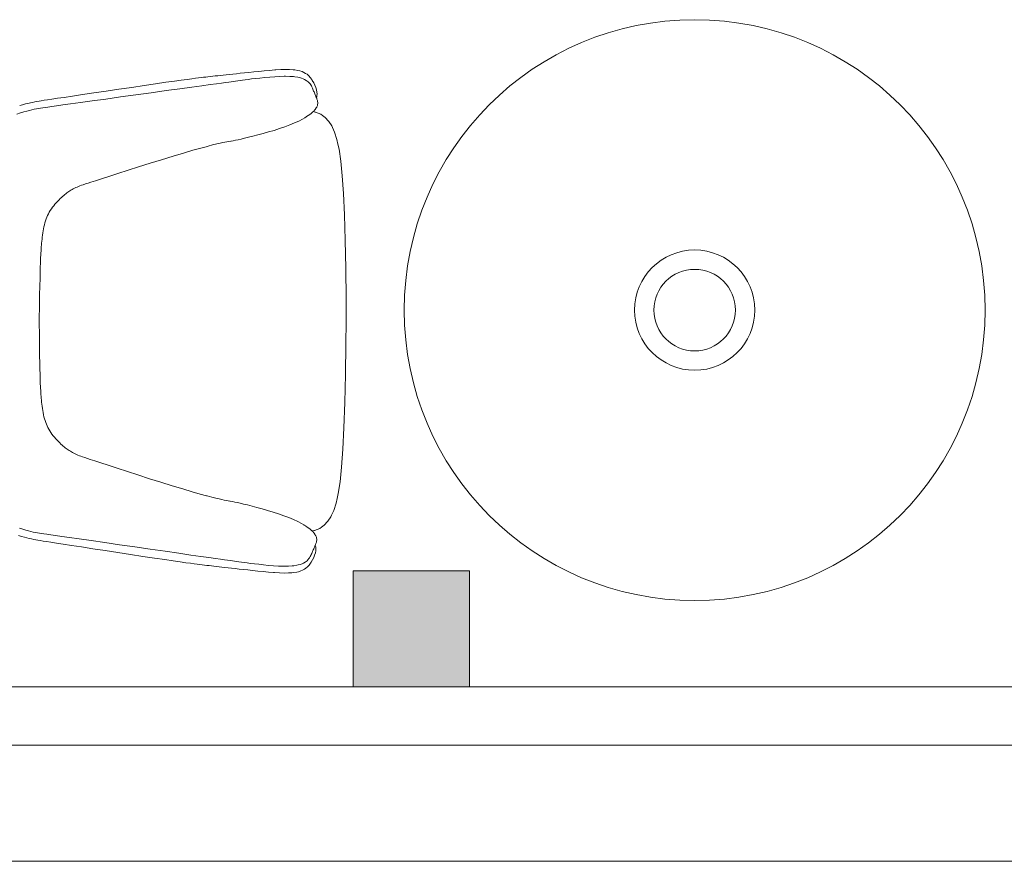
# Model space of a CAD drawing. Header units: millimetres. Extents: x -1131 to 37929, y -9154 to 9180.
# Tile 7 of 85: x 8878 to 10170, y -9001 to -7897. Entities that reach past the tile are written whole.
import ezdxf

# ---------------------------------------------------------------- set-up
doc = ezdxf.new("R2010")
doc.units = ezdxf.units.MM
doc.layers.add('GREYSCALE', color=9, linetype='Continuous', lineweight=0, true_color=0x808080)

# ---------------------------------------------------------------- blocks, each defined once
blk = doc.blocks.new('FLOOR PLAN')
at = {"layer": 'GREYSCALE', "ltscale": 0.25}
h = blk.add_hatch(color=256, dxfattribs=at)
h.dxf.hatch_style = 1
h.paths.add_polyline_path([(9696.9, 533.5), (9696.9, 381.1), (9849.3, 381.1), (9849.3, 533.5)])
at = {"layer": 'GREYSCALE'}
for p, q in [((9566.3, 1188.2), (9573, 1188.9)), ((9573, 1188.9), (9580, 1189.6)), ((9580, 1189.6), (9587, 1190.2)), ((9587, 1190.2), (9593.8, 1190.7)), ((9593.8, 1190.7), (9595, 1190.8)), ((9595, 1190.8), (9601.6, 1191.2)), ((9601.6, 1191.2), (9607.8, 1191.4)), ((9607.8, 1191.4), (9613.3, 1191.3)), ((9613.3, 1191.3), (9617.9, 1191)), ((9617.9, 1191), (9620.3, 1190.8)), ((9620.3, 1190.8), (9624.2, 1190.1)), ((9624.2, 1190.1), (9626.6, 1189.5)), ((9626.6, 1189.5), (9629.6, 1188.5)), ((9450.9, 1174.5), (9462.1, 1176.1)), ((9462.1, 1176.1), (9471.2, 1177.3)), ((9471.2, 1177.3), (9478.7, 1178.4)), ((9478.7, 1178.4), (9484.8, 1179.2)), ((9484.8, 1179.2), (9489.7, 1179.8)), ((9489.7, 1179.8), (9493.7, 1180.3)), ((9493.7, 1180.3), (9497.1, 1180.7)), ((9497.1, 1180.7), (9500.2, 1181.1)), ((9500.2, 1181.1), (9503.2, 1181.4)), ((9503.2, 1181.4), (9506.2, 1181.8)), ((9506.2, 1181.8), (9509.3, 1182.1)), ((9509.3, 1182.1), (9512.4, 1182.4)), ((9512.4, 1182.4), (9515.6, 1182.8)), ((9515.6, 1182.8), (9518.9, 1183.1)), ((9518.9, 1183.1), (9522.4, 1183.5)), ((9522.4, 1183.5), (9526, 1183.9)), ((9526, 1183.9), (9530, 1184.3)), ((9530, 1184.3), (9534.1, 1184.8)), ((9534.1, 1184.8), (9538.6, 1185.3)), ((9539.7, 1175.7), (9536.7, 1175.3)), ((9538.6, 1185.3), (9543.4, 1185.8)), ((9542.5, 1176.1), (9539.7, 1175.7)), ((9545.3, 1176.5), (9542.5, 1176.1)), ((9543.4, 1185.8), (9548.6, 1186.4)), ((9548.3, 1176.9), (9545.3, 1176.5)), ((9551.5, 1177.3), (9548.3, 1176.9)), ((9548.6, 1186.4), (9554.1, 1186.9)), ((9555, 1177.8), (9551.5, 1177.3)), ((9554.1, 1186.9), (9559.9, 1187.6)), ((9559, 1178.3), (9555, 1177.8)), ((9563.4, 1178.9), (9559, 1178.3)), ((9559.9, 1187.6), (9566.3, 1188.2)), ((9568.5, 1179.4), (9563.4, 1178.9)), ((9574.4, 1180.1), (9568.5, 1179.4)), ((9580.7, 1180.7), (9574.4, 1180.1)), ((9587.2, 1181.3), (9580.7, 1180.7)), ((9593.8, 1181.8), (9587.2, 1181.3)), ((9600.1, 1182.2), (9593.8, 1181.8)), ((9606.1, 1182.4), (9600.1, 1182.2)), ((9607.8, 1182.4), (9606.1, 1182.4)), ((9613.4, 1182.3), (9607.8, 1182.4)), ((9618.2, 1182), (9613.4, 1182.3)), ((9620.3, 1181.8), (9618.2, 1182)), ((9624.2, 1181.1), (9620.3, 1181.8)), ((9626.2, 1180.7), (9624.2, 1181.1)), ((9628.7, 1179.9), (9626.2, 1180.7)), ((9631.2, 1179.2), (9628.7, 1179.9)), ((9629.6, 1188.5), (9632, 1187.6)), ((9632.8, 1178.4), (9631.2, 1179.2)), ((9632, 1187.6), (9634.2, 1186.2)), ((9635.1, 1177.1), (9632.8, 1178.4)), ((9634.2, 1186.2), (9636.2, 1185)), ((9636.5, 1176.2), (9635.1, 1177.1)), ((9636.2, 1185), (9638.4, 1183.2)), ((9637.7, 1175.1), (9636.5, 1176.2)), ((9638.4, 1183.2), (9640.4, 1180.9)), ((9640.4, 1180.9), (9642.3, 1178.2)), ((9642.3, 1178.2), (9643.1, 1176.8)), ((9643.1, 1176.8), (9644.9, 1173.9)), ((9356.5, 1160.6), (9372.6, 1163)), ((9372.6, 1163), (9389.4, 1165.5)), ((9389.4, 1165.5), (9406.1, 1167.9)), ((9406.1, 1167.9), (9422.4, 1170.3)), ((9422.4, 1170.3), (9437.5, 1172.5)), ((9451.3, 1163.6), (9431.8, 1160.9)), ((9437.5, 1172.5), (9450.9, 1174.5)), ((9469.3, 1166.1), (9451.3, 1163.6)), ((9485.2, 1168.3), (9469.3, 1166.1)), ((9498.3, 1170.1), (9485.2, 1168.3)), ((9508.9, 1171.6), (9498.3, 1170.1)), ((9517.4, 1172.7), (9508.9, 1171.6)), ((9524.1, 1173.6), (9517.4, 1172.7)), ((9529.3, 1174.3), (9524.1, 1173.6)), ((9533.4, 1174.9), (9529.3, 1174.3)), ((9536.7, 1175.3), (9533.4, 1174.9)), ((9638.8, 1173.9), (9637.7, 1175.1)), ((9640.2, 1172.4), (9638.8, 1173.9)), ((9641.1, 1171.1), (9640.2, 1172.4)), ((9641.9, 1169.7), (9641.1, 1171.1)), ((9642.6, 1168.4), (9641.9, 1169.7)), ((9643.2, 1167), (9642.6, 1168.4)), ((9643.7, 1165.6), (9643.2, 1167)), ((9644.3, 1164.3), (9643.7, 1165.6)), ((9644.8, 1163.1), (9644.3, 1164.3)), ((9645.3, 1161.9), (9644.8, 1163.1)), ((9644.9, 1173.9), (9646.4, 1170.8)), ((9646.4, 1170.8), (9647.6, 1167.7)), ((9647.6, 1167.7), (9648.5, 1164.7)), ((9648.5, 1164.7), (9649.1, 1161.8)), ((9284.5, 1149.7), (9287.5, 1150.3)), ((9287.5, 1150.3), (9291.2, 1150.9)), ((9291.2, 1150.9), (9295.7, 1151.6)), ((9295.7, 1151.6), (9301.4, 1152.4)), ((9301.4, 1152.4), (9308.6, 1153.5)), ((9308.6, 1153.5), (9317.4, 1154.8)), ((9317.4, 1154.8), (9328.3, 1156.5)), ((9328.3, 1156.5), (9341.5, 1158.4)), ((9354.4, 1150.1), (9338.7, 1147.9)), ((9341.5, 1158.4), (9356.5, 1160.6)), ((9372.3, 1152.6), (9354.4, 1150.1)), ((9391.6, 1155.3), (9372.3, 1152.6)), ((9411.7, 1158.1), (9391.6, 1155.3)), ((9431.8, 1160.9), (9411.7, 1158.1)), ((9645.8, 1160.7), (9645.3, 1161.9)), ((9646.3, 1159.5), (9645.8, 1160.7)), ((9646.8, 1158.3), (9646.3, 1159.5)), ((9647.3, 1157.1), (9646.8, 1158.3)), ((9647.8, 1156), (9647.3, 1157.1)), ((9648.3, 1154.8), (9647.8, 1156)), ((9648.8, 1153.6), (9648.3, 1154.8)), ((9648.8, 1155.7), (9648.4, 1154.6)), ((9649.2, 1157.2), (9648.8, 1155.7)), ((9649.2, 1152.4), (9648.8, 1153.6)), ((9649.1, 1161.8), (9649.4, 1159.3)), ((9649.4, 1159.3), (9649.2, 1157.2)), ((9649.7, 1150.5), (9649.2, 1152.4)), ((9650, 1149.4), (9649.7, 1150.5)), ((9259.1, 1144), (9263, 1145.1)), ((9263, 1145.1), (9266.6, 1146.1)), ((9266.6, 1146.1), (9270, 1146.9)), ((9271.8, 1137.7), (9268.3, 1136.7)), ((9270, 1146.9), (9273.1, 1147.6)), ((9275.1, 1138.4), (9271.8, 1137.7)), ((9273.1, 1147.6), (9276, 1148.2)), ((9278.1, 1139.1), (9275.1, 1138.4)), ((9276, 1148.2), (9278.9, 1148.7)), ((9281, 1139.7), (9278.1, 1139.1)), ((9278.9, 1148.7), (9281.7, 1149.2)), ((9283.8, 1140.2), (9281, 1139.7)), ((9281.7, 1149.2), (9284.5, 1149.7)), ((9286.5, 1140.7), (9283.8, 1140.2)), ((9289.3, 1141.1), (9286.5, 1140.7)), ((9292.4, 1141.6), (9289.3, 1141.1)), ((9296.2, 1142.1), (9292.4, 1141.6)), ((9301.1, 1142.8), (9296.2, 1142.1)), ((9307.4, 1143.7), (9301.1, 1142.8)), ((9315.6, 1144.8), (9307.4, 1143.7)), ((9325.9, 1146.2), (9315.6, 1144.8)), ((9338.7, 1147.9), (9325.9, 1146.2)), ((9644.5, 1136.4), (9646.7, 1138.7)), ((9646.7, 1138.7), (9648.3, 1141)), ((9648.3, 1141), (9648.8, 1141.9)), ((9648.8, 1141.9), (9649.1, 1142.5)), ((9649.1, 1142.5), (9649.3, 1143.1)), ((9649.3, 1143.1), (9649.8, 1144.1)), ((9649.8, 1144.1), (9650, 1145.1)), ((9650.2, 1148.2), (9650, 1149.4)), ((9650, 1145.1), (9650.2, 1147.1)), ((9650.2, 1147.1), (9650.2, 1148.2)), ((9260.2, 1134.3), (9255.5, 1132.8)), ((9264.4, 1135.6), (9260.2, 1134.3)), ((9268.3, 1136.7), (9264.4, 1135.6)), ((9625.2, 1123.7), (9630.1, 1126.3)), ((9630.1, 1126.3), (9633.2, 1128.1)), ((9633.2, 1128.1), (9633.9, 1128.5)), ((9633.9, 1128.5), (9634.6, 1128.9)), ((9634.6, 1128.9), (9635.5, 1129.5)), ((9635.5, 1129.5), (9637.7, 1130.9)), ((9637.7, 1130.9), (9641, 1133.3)), ((9641, 1133.3), (9643.8, 1135.7)), ((9643.8, 1135.7), (9644.5, 1136.4)), ((9644.1, 1136), (9647, 1135.4)), ((9647, 1135.4), (9647.4, 1135.3)), ((9647.4, 1135.3), (9654.4, 1132.5)), ((9654.4, 1132.5), (9656.6, 1131)), ((9656.6, 1131), (9660.1, 1128.5)), ((9660.1, 1128.5), (9664.4, 1123.6)), ((9585.6, 1109.4), (9592.9, 1111.5)), ((9592.9, 1111.5), (9600.1, 1113.8)), ((9600.1, 1113.8), (9607, 1116.2)), ((9607, 1116.2), (9613.6, 1118.7)), ((9613.6, 1118.7), (9619.7, 1121.2)), ((9619.7, 1121.2), (9625.2, 1123.7)), ((9664.4, 1123.6), (9664.7, 1123.2)), ((9664.7, 1123.2), (9668.6, 1117.2)), ((9668.6, 1117.2), (9669.6, 1115.1)), ((9669.6, 1115.1), (9672.3, 1109.1)), ((9539.3, 1097.9), (9542.4, 1098.5)), ((9542.4, 1098.5), (9545.8, 1099.2)), ((9545.8, 1099.2), (9549.7, 1100.1)), ((9549.7, 1100.1), (9554.2, 1101.1)), ((9554.2, 1101.1), (9559.3, 1102.4)), ((9559.3, 1102.4), (9565.2, 1103.8)), ((9565.2, 1103.8), (9571.6, 1105.5)), ((9571.6, 1105.5), (9578.5, 1107.3)), ((9578.5, 1107.3), (9585.6, 1109.4)), ((9672.3, 1109.1), (9675.4, 1099.4)), ((9675.4, 1099.4), (9676.7, 1093.2)), ((9474, 1081.7), (9486.4, 1085.3)), ((9486.4, 1085.3), (9496.8, 1088.2)), ((9496.8, 1088.2), (9505.4, 1090.5)), ((9505.4, 1090.5), (9506.3, 1090.8)), ((9506.3, 1090.8), (9512.2, 1092.3)), ((9512.2, 1092.3), (9517.7, 1093.6)), ((9517.7, 1093.6), (9522.1, 1094.6)), ((9522.1, 1094.6), (9525.6, 1095.4)), ((9525.6, 1095.4), (9528.5, 1095.9)), ((9528.5, 1095.9), (9531.1, 1096.4)), ((9531.1, 1096.4), (9533.7, 1096.9)), ((9533.7, 1096.9), (9536.1, 1097.3)), ((9536.1, 1097.3), (9536.5, 1097.4)), ((9536.5, 1097.4), (9539.3, 1097.9)), ((9676.7, 1093.2), (9678.2, 1086.6)), ((9678.2, 1086.6), (9680.5, 1071.1)), ((9430.5, 1068.4), (9445.3, 1073)), ((9445.3, 1073), (9460.4, 1077.6)), ((9460.4, 1077.6), (9474, 1081.7)), ((9401.5, 1059.2), (9415.2, 1063.6)), ((9415.2, 1063.6), (9430.5, 1068.4)), ((9680.5, 1071.1), (9682.4, 1052)), ((9358.6, 1045.4), (9366.4, 1047.9)), ((9366.4, 1047.9), (9376.1, 1051.1)), ((9376.1, 1051.1), (9388, 1054.9)), ((9388, 1054.9), (9401.5, 1059.2)), ((9682.4, 1052), (9684, 1028.6)), ((9326.4, 1032.9), (9327.9, 1033.8)), ((9327.9, 1033.8), (9329.4, 1034.6)), ((9329.4, 1034.6), (9331.1, 1035.5)), ((9331.1, 1035.5), (9332.8, 1036.3)), ((9332.8, 1036.3), (9334.5, 1037.1)), ((9334.5, 1037.1), (9336.4, 1037.9)), ((9336.4, 1037.9), (9338.2, 1038.6)), ((9338.2, 1038.6), (9340.2, 1039.4)), ((9340.2, 1039.4), (9342.4, 1040.2)), ((9342.4, 1040.2), (9345.3, 1041.1)), ((9345.3, 1041.1), (9348.8, 1042.3)), ((9348.8, 1042.3), (9352.4, 1043.4)), ((9352.4, 1043.4), (9358.6, 1045.4)), ((9310.7, 1020.3), (9312.4, 1022)), ((9312.4, 1022), (9314, 1023.5)), ((9314, 1023.5), (9315.5, 1024.9)), ((9315.5, 1024.9), (9317, 1026.2)), ((9317, 1026.2), (9318.3, 1027.3)), ((9318.3, 1027.3), (9319.6, 1028.4)), ((9319.6, 1028.4), (9320.9, 1029.4)), ((9320.9, 1029.4), (9322.2, 1030.3)), ((9322.2, 1030.3), (9323.6, 1031.2)), ((9323.6, 1031.2), (9324.9, 1032.1)), ((9324.9, 1032.1), (9326.4, 1032.9)), ((9684, 1028.6), (9685.3, 1000.6)), ((9299.3, 1006.5), (9300.7, 1008.5)), ((9300.7, 1008.5), (9302.2, 1010.6)), ((9302.2, 1010.6), (9303.8, 1012.6)), ((9303.8, 1012.6), (9305.4, 1014.6)), ((9305.4, 1014.6), (9307.2, 1016.7)), ((9307.2, 1016.7), (9309, 1018.6)), ((9309, 1018.6), (9310.7, 1020.3)), ((9293.1, 992.8), (9293.9, 995.2)), ((9293.9, 995.2), (9294.8, 997.6)), ((9294.8, 997.6), (9295.8, 999.8)), ((9295.8, 999.8), (9296.8, 1002)), ((9296.8, 1002), (9298, 1004.2)), ((9298, 1004.2), (9299.3, 1006.5)), ((9685.3, 1000.6), (9686.2, 967.4)), ((9289.9, 979.6), (9290.4, 982.3)), ((9290.4, 982.3), (9291, 985.1)), ((9291, 985.1), (9291.6, 987.7)), ((9291.6, 987.7), (9292.3, 990.3)), ((9292.3, 990.3), (9293.1, 992.8)), ((9288.4, 968.7), (9288.7, 971.4)), ((9288.7, 971.4), (9289, 974)), ((9289, 974), (9289.5, 976.8)), ((9289.5, 976.8), (9289.9, 979.6)), ((9287.3, 955.9), (9287.5, 958.6)), ((9287.5, 958.6), (9287.6, 961.2)), ((9287.6, 961.2), (9287.8, 963.4)), ((9287.8, 963.4), (9288.1, 966)), ((9288.1, 966), (9288.4, 968.7)), ((9686.2, 967.4), (9686.9, 930.3)), ((9286.5, 941.3), (9286.6, 944.8)), ((9286.6, 944.8), (9286.8, 947.8)), ((9286.8, 947.8), (9286.9, 950.4)), ((9286.9, 950.4), (9287.1, 953.2)), ((9287.1, 953.2), (9287.3, 955.9)), ((9286, 925.4), (9286.2, 931.9)), ((9286.2, 931.9), (9286.3, 937.1)), ((9286.3, 937.1), (9286.5, 941.3)), ((9686.9, 930.3), (9687.4, 890.5)), ((9285.5, 907.4), (9285.8, 917.3)), ((9285.8, 917.3), (9286, 925.4)), ((9285.3, 895.2), (9285.5, 907.4)), ((9285, 880.7), (9285.3, 895.2)), ((9284.6, 864), (9285, 880.7)), ((9687.4, 890.5), (9687.6, 860.8)), ((9284.6, 861.8), (9284.6, 864)), ((9284.6, 859.5), (9284.6, 861.8)), ((9284.9, 842.8), (9284.6, 859.5)), ((9687.6, 860.8), (9687.2, 831.1)), ((9285.1, 828.3), (9284.9, 842.8)), ((9285.3, 816.2), (9285.1, 828.3)), ((9687.2, 831.1), (9686.6, 791.3)), ((9285.5, 806.2), (9285.3, 816.2)), ((9285.7, 798.1), (9285.5, 806.2)), ((9285.8, 791.6), (9285.7, 798.1)), ((9286, 786.4), (9285.8, 791.6)), ((9686.6, 791.3), (9685.7, 754.2)), ((9286.1, 782.2), (9286, 786.4)), ((9286.2, 778.7), (9286.1, 782.2)), ((9286.4, 775.7), (9286.2, 778.7)), ((9286.5, 773.1), (9286.4, 775.7)), ((9286.7, 770.3), (9286.5, 773.1)), ((9286.8, 767.6), (9286.7, 770.3)), ((9287, 764.9), (9286.8, 767.6)), ((9287.2, 762.3), (9287, 764.9)), ((9287.4, 760.1), (9287.2, 762.3)), ((9287.6, 757.5), (9287.4, 760.1)), ((9287.9, 754.8), (9287.6, 757.5)), ((9288.2, 752.1), (9287.9, 754.8)), ((9288.5, 749.5), (9288.2, 752.1)), ((9288.9, 746.7), (9288.5, 749.5)), ((9685.7, 754.2), (9684.6, 721)), ((9289.4, 743.9), (9288.9, 746.7)), ((9289.9, 741.2), (9289.4, 743.9)), ((9290.4, 738.4), (9289.9, 741.2)), ((9291, 735.7), (9290.4, 738.4)), ((9291.7, 733.1), (9291, 735.7)), ((9292.4, 730.6), (9291.7, 733.1)), ((9293.3, 728.2), (9292.4, 730.6)), ((9294.2, 725.9), (9293.3, 728.2)), ((9295.1, 723.6), (9294.2, 725.9)), ((9296.2, 721.4), (9295.1, 723.6)), ((9297.3, 719.3), (9296.2, 721.4)), ((9298.7, 717), (9297.3, 719.3)), ((9300, 714.9), (9298.7, 717)), ((9301.5, 712.9), (9300, 714.9)), ((9303, 710.8), (9301.5, 712.9)), ((9304.7, 708.8), (9303, 710.8)), ((9684.6, 721), (9683.2, 693)), ((9306.5, 706.7), (9304.7, 708.8)), ((9308.2, 704.8), (9306.5, 706.7)), ((9310, 703.1), (9308.2, 704.8)), ((9311.7, 701.4), (9310, 703.1)), ((9313.3, 699.9), (9311.7, 701.4)), ((9314.8, 698.5), (9313.3, 699.9)), ((9316.2, 697.2), (9314.8, 698.5)), ((9317.5, 696), (9316.2, 697.2)), ((9318.8, 695), (9317.5, 696)), ((9320.1, 694), (9318.8, 695)), ((9321.4, 693), (9320.1, 694)), ((9322.8, 692.1), (9321.4, 693)), ((9324.1, 691.2), (9322.8, 692.1)), ((9325.6, 690.4), (9324.1, 691.2)), ((9327.1, 689.5), (9325.6, 690.4)), ((9328.6, 688.7), (9327.1, 689.5)), ((9330.3, 687.8), (9328.6, 688.7)), ((9332, 687), (9330.3, 687.8)), ((9333.7, 686.2), (9332, 687)), ((9335.5, 685.4), (9333.7, 686.2)), ((9337.4, 684.6), (9335.5, 685.4)), ((9683.2, 693), (9681.5, 669.7)), ((9339.3, 683.9), (9337.4, 684.6)), ((9341.6, 683.1), (9339.3, 683.9)), ((9344.4, 682.1), (9341.6, 683.1)), ((9347.9, 680.9), (9344.4, 682.1)), ((9351.6, 679.7), (9347.9, 680.9)), ((9357.7, 677.7), (9351.6, 679.7)), ((9365.5, 675.2), (9357.7, 677.7)), ((9375.2, 672), (9365.5, 675.2)), ((9387, 668.1), (9375.2, 672)), ((9400.5, 663.7), (9387, 668.1)), ((9414.2, 659.3), (9400.5, 663.7)), ((9429.6, 654.4), (9414.2, 659.3)), ((9681.5, 669.7), (9679.5, 650.5)), ((9444.3, 649.7), (9429.6, 654.4)), ((9459.3, 645), (9444.3, 649.7)), ((9679.5, 650.5), (9677.1, 635.1)), ((9473, 640.9), (9459.3, 645)), ((9485.3, 637.3), (9473, 640.9)), ((9495.8, 634.3), (9485.3, 637.3)), ((9504.3, 631.9), (9495.8, 634.3)), ((9677.1, 635.1), (9675.6, 628.5)), ((9505.2, 631.7), (9504.3, 631.9)), ((9511.1, 630.1), (9505.2, 631.7)), ((9516.6, 628.8), (9511.1, 630.1)), ((9521, 627.8), (9516.6, 628.8)), ((9524.5, 627), (9521, 627.8)), ((9527.4, 626.4), (9524.5, 627)), ((9530, 626), (9527.4, 626.4)), ((9532.6, 625.5), (9530, 626)), ((9535, 625), (9532.6, 625.5)), ((9535.3, 625), (9535, 625)), ((9538.2, 624.4), (9535.3, 625)), ((9541.2, 623.8), (9538.2, 624.4)), ((9544.7, 623.1), (9541.2, 623.8)), ((9548.6, 622.2), (9544.7, 623.1)), ((9553, 621.1), (9548.6, 622.2)), ((9558.2, 619.9), (9553, 621.1)), ((9674.3, 622.3), (9671.1, 612.6)), ((9675.6, 628.5), (9674.3, 622.3)), ((9564, 618.4), (9558.2, 619.9)), ((9570.4, 616.7), (9564, 618.4)), ((9577.3, 614.8), (9570.4, 616.7)), ((9584.4, 612.7), (9577.3, 614.8)), ((9591.7, 610.5), (9584.4, 612.7)), ((9598.9, 608.2), (9591.7, 610.5)), ((9605.8, 605.8), (9598.9, 608.2)), ((9671.1, 612.6), (9668.4, 606.6)), ((9612.4, 603.3), (9605.8, 605.8)), ((9618.4, 600.7), (9612.4, 603.3)), ((9623.9, 598.2), (9618.4, 600.7)), ((9628.9, 595.6), (9623.9, 598.2)), ((9632, 593.8), (9628.9, 595.6)), ((9663.2, 598.1), (9658.8, 593.3)), ((9663.5, 598.5), (9663.2, 598.1)), ((9667.4, 604.5), (9663.5, 598.5)), ((9668.4, 606.6), (9667.4, 604.5)), ((9258.9, 589.3), (9263.1, 588)), ((9263.1, 588), (9267, 586.9)), ((9267, 586.9), (9270.5, 585.9)), ((9270.5, 585.9), (9273.8, 585.1)), ((9273.8, 585.1), (9276.8, 584.4)), ((9276.8, 584.4), (9279.7, 583.8)), ((9279.7, 583.8), (9282.5, 583.3)), ((9282.5, 583.3), (9285.2, 582.8)), ((9285.2, 582.8), (9288, 582.4)), ((9288, 582.4), (9291, 581.9)), ((9291, 581.9), (9294.9, 581.4)), ((9632.6, 593.4), (9632, 593.8)), ((9633.3, 593), (9632.6, 593.4)), ((9634.2, 592.4), (9633.3, 593)), ((9636.5, 590.9), (9634.2, 592.4)), ((9639.7, 588.5), (9636.5, 590.9)), ((9642.5, 586.1), (9639.7, 588.5)), ((9643.2, 585.5), (9642.5, 586.1)), ((9645.7, 586.4), (9642.8, 585.8)), ((9645.4, 583.1), (9643.2, 585.5)), ((9647, 580.8), (9645.4, 583.1)), ((9646.1, 586.5), (9645.7, 586.4)), ((9653.1, 589.2), (9646.1, 586.5)), ((9655.3, 590.8), (9653.1, 589.2)), ((9658.8, 593.3), (9655.3, 590.8)), ((9261.7, 578.5), (9257.7, 579.7)), ((9265.3, 577.6), (9261.7, 578.5)), ((9268.6, 576.7), (9265.3, 577.6)), ((9271.7, 576), (9268.6, 576.7)), ((9274.7, 575.4), (9271.7, 576)), ((9277.5, 574.8), (9274.7, 575.4)), ((9280.3, 574.3), (9277.5, 574.8)), ((9283.1, 573.8), (9280.3, 574.3)), ((9286.2, 573.2), (9283.1, 573.8)), ((9289.8, 572.6), (9286.2, 573.2)), ((9294.4, 571.9), (9289.8, 572.6)), ((9300, 571), (9294.4, 571.9)), ((9294.9, 581.4), (9299.8, 580.7)), ((9299.8, 580.7), (9306.1, 579.8)), ((9307.2, 569.9), (9300, 571)), ((9306.1, 579.8), (9314.2, 578.6)), ((9316, 568.5), (9307.2, 569.9)), ((9314.2, 578.6), (9324.5, 577.1)), ((9326.9, 566.8), (9316, 568.5)), ((9324.5, 577.1), (9337.3, 575.3)), ((9337.3, 575.3), (9353.1, 573.1)), ((9353.1, 573.1), (9370.9, 570.5)), ((9370.9, 570.5), (9390.2, 567.7)), ((9647.4, 579.9), (9647, 580.8)), ((9647.7, 579.3), (9647.4, 579.9)), ((9647.4, 568.2), (9647.8, 569.4)), ((9648, 578.6), (9647.7, 579.3)), ((9647.8, 569.4), (9648.4, 571.2)), ((9648.4, 577.7), (9648, 578.6)), ((9648.6, 576.7), (9648.4, 577.7)), ((9648.4, 571.2), (9648.7, 572.4)), ((9648.9, 574.7), (9648.6, 576.7)), ((9648.7, 572.4), (9648.9, 573.6)), ((9648.9, 573.6), (9648.9, 574.7)), ((9340.1, 564.8), (9326.9, 566.8)), ((9355.1, 562.5), (9340.1, 564.8)), ((9371.2, 560.1), (9355.1, 562.5)), ((9387.9, 557.5), (9371.2, 560.1)), ((9404.7, 555), (9387.9, 557.5)), ((9390.2, 567.7), (9410.3, 564.8)), ((9410.3, 564.8), (9430.4, 561.9)), ((9430.4, 561.9), (9449.8, 559.1)), ((9449.8, 559.1), (9467.8, 556.5)), ((9467.8, 556.5), (9483.8, 554.2)), ((9641.7, 554.8), (9642.3, 556.2)), ((9642.3, 556.2), (9642.8, 557.5)), ((9642.8, 557.5), (9643.4, 558.7)), ((9643.4, 558.7), (9643.9, 559.9)), ((9643.9, 559.9), (9644.4, 561.1)), ((9644.4, 561.1), (9644.9, 562.3)), ((9644.9, 562.3), (9645.4, 563.5)), ((9645.4, 563.5), (9645.9, 564.6)), ((9645.9, 564.6), (9646.4, 565.8)), ((9647.1, 557.1), (9646.1, 554.1)), ((9646.4, 565.8), (9646.9, 567)), ((9646.9, 567), (9647.4, 568.2)), ((9647, 567.2), (9647.4, 566.1)), ((9647.7, 559.9), (9647.1, 557.1)), ((9647.4, 566.1), (9647.8, 564.6)), ((9647.9, 562.5), (9647.7, 559.9)), ((9647.8, 564.6), (9647.9, 562.5)), ((9420.9, 552.5), (9404.7, 555)), ((9436, 550.3), (9420.9, 552.5)), ((9449.4, 548.3), (9436, 550.3)), ((9460.6, 546.6), (9449.4, 548.3)), ((9469.7, 545.3), (9460.6, 546.6)), ((9477.2, 544.2), (9469.7, 545.3)), ((9483.3, 543.4), (9477.2, 544.2)), ((9488.2, 542.7), (9483.3, 543.4)), ((9483.8, 554.2), (9496.8, 552.4)), ((9492.2, 542.2), (9488.2, 542.7)), ((9496.8, 552.4), (9507.4, 550.9)), ((9507.4, 550.9), (9515.9, 549.7)), ((9515.9, 549.7), (9522.6, 548.8)), ((9522.6, 548.8), (9527.8, 548)), ((9527.8, 548), (9531.9, 547.5)), ((9531.9, 547.5), (9535.2, 547)), ((9535.2, 547), (9538.2, 546.6)), ((9538.2, 546.6), (9541, 546.2)), ((9541, 546.2), (9543.8, 545.8)), ((9543.8, 545.8), (9546.8, 545.4)), ((9546.8, 545.4), (9550, 544.9)), ((9550, 544.9), (9553.5, 544.4)), ((9553.5, 544.4), (9557.5, 543.9)), ((9557.5, 543.9), (9561.9, 543.3)), ((9561.9, 543.3), (9567, 542.7)), ((9567, 542.7), (9572.8, 542.1)), ((9627.2, 541.9), (9629.7, 542.7)), ((9629.7, 542.7), (9631.3, 543.4)), ((9631.3, 543.4), (9633.6, 544.7)), ((9633.6, 544.7), (9635, 545.6)), ((9635, 545.6), (9636.2, 546.7)), ((9636.2, 546.7), (9637.3, 547.9)), ((9637.3, 547.9), (9638.7, 549.5)), ((9638.7, 549.5), (9639.6, 550.7)), ((9640.8, 543.6), (9638.9, 541)), ((9639.6, 550.7), (9640.4, 552.1)), ((9640.4, 552.1), (9641.1, 553.5)), ((9641.6, 545), (9640.8, 543.6)), ((9641.1, 553.5), (9641.7, 554.8)), ((9643.4, 547.9), (9641.6, 545)), ((9644.9, 551), (9643.4, 547.9)), ((9646.1, 554.1), (9644.9, 551)), ((9495.6, 541.8), (9492.2, 542.2)), ((9498.7, 541.4), (9495.6, 541.8)), ((9501.7, 541), (9498.7, 541.4)), ((9504.7, 540.7), (9501.7, 541)), ((9507.8, 540.4), (9504.7, 540.7)), ((9510.8, 540), (9507.8, 540.4)), ((9514, 539.7), (9510.8, 540)), ((9517.3, 539.3), (9514, 539.7)), ((9520.8, 538.9), (9517.3, 539.3)), ((9524.5, 538.5), (9520.8, 538.9)), ((9528.4, 538), (9524.5, 538.5)), ((9532.6, 537.6), (9528.4, 538)), ((9537.1, 537), (9532.6, 537.6)), ((9541.9, 536.5), (9537.1, 537)), ((9547, 535.9), (9541.9, 536.5)), ((9552.5, 535.3), (9547, 535.9)), ((9558.4, 534.6), (9552.5, 535.3)), ((9564.7, 533.9), (9558.4, 534.6)), ((9571.5, 533.2), (9564.7, 533.9)), ((9578.4, 532.5), (9571.5, 533.2)), ((9572.8, 542.1), (9579.1, 541.4)), ((9585.5, 531.9), (9578.4, 532.5)), ((9579.1, 541.4), (9585.7, 540.7)), ((9592.3, 531.3), (9585.5, 531.9)), ((9585.7, 540.7), (9592.3, 540.2)), ((9592.3, 540.2), (9598.6, 539.8)), ((9593.4, 531.2), (9592.3, 531.3)), ((9600.1, 530.8), (9593.4, 531.2)), ((9598.6, 539.8), (9604.5, 539.6)), ((9606.2, 530.6), (9600.1, 530.8)), ((9604.5, 539.6), (9606.2, 539.6)), ((9606.2, 539.6), (9611.9, 539.6)), ((9611.7, 530.7), (9606.2, 530.6)), ((9616.3, 531), (9611.7, 530.7)), ((9611.9, 539.6), (9616.7, 539.9)), ((9618.7, 531.2), (9616.3, 531)), ((9616.7, 539.9), (9618.7, 540.1)), ((9618.7, 540.1), (9622.7, 540.8)), ((9622.6, 531.8), (9618.7, 531.2)), ((9625.1, 532.4), (9622.6, 531.8)), ((9622.7, 540.8), (9624.7, 541.2)), ((9624.7, 541.2), (9627.2, 541.9)), ((9628, 533.3), (9625.1, 532.4)), ((9630.4, 534.3), (9628, 533.3)), ((9632.7, 535.7), (9630.4, 534.3)), ((9634.7, 536.9), (9632.7, 535.7)), ((9636.8, 538.7), (9634.7, 536.9)), ((9638.9, 541), (9636.8, 538.7))]:
    blk.add_line(p, q, dxfattribs=at)
at = {"layer": 'GREYSCALE', "ltscale": 0.25}
for p, q in [((9696.9, 533.5), (9849.3, 533.5)), ((9696.9, 381.1), (9696.9, 533.5)), ((9849.3, 533.5), (9849.3, 381.1)), ((8535.8, 381.1), (11785.4, 381.1)), ((9849.3, 381.1), (9696.9, 381.1)), ((1453.1, 304.8), (11785.4, 304.8)), ((11785.4, 304.8), (8535.8, 304.8))]:
    blk.add_line(p, q, dxfattribs=at)
at = {"layer": 'GREYSCALE', "ltscale": 0.2}
blk.add_line((1605.5, 152.4), (11785.4, 152.4), dxfattribs=at)
at = {"layer": 'GREYSCALE', "ltscale": 25}
blk.add_circle((10144.8, 875.6), 381.1, dxfattribs=at)
at = {"layer": 'GREYSCALE'}
for radius in [78.9, 53.5]:
    blk.add_circle((10144.8, 875.6), radius, dxfattribs=at)

msp = doc.modelspace()

# ---------------------------------------------------------------- block references
at = {"layer": 'GREYSCALE'}
msp.add_blockref('FLOOR PLAN', (-381, -9153.5), dxfattribs=at)

doc.saveas('drawing.dxf')
